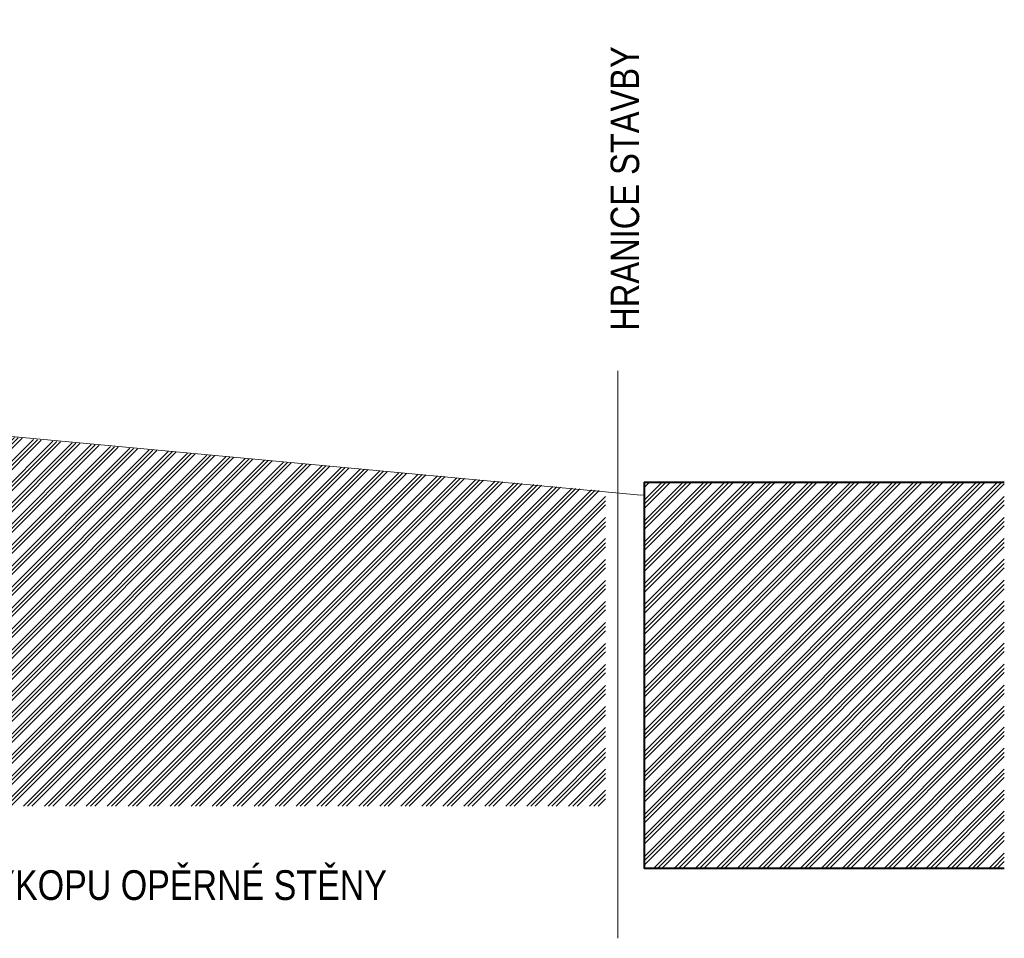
# Model space of a CAD drawing. Header units: millimetres. Extents: x -479461597 to -478645968, y -1101060132 to -1100898045.
# Tile 117 of 145: x -478948682 to -478940383, y -1101058760 to -1101051020. Entities that reach past the tile are written whole.
import ezdxf

# ---------------------------------------------------------------- set-up
doc = ezdxf.new("R2010")
doc.units = ezdxf.units.MM
doc.header["$MEASUREMENT"] = 0
doc.linetypes.add('Wipeout_Contour', pattern=[1000, 0, -1000])
for name, color, linetype, lineweight, true_color in [('2D prvky - čary _Pero_č.__15', 7, 'Continuous', 13, 0xc3457e), ('Anotace - SP_Pero_č.__25', 7, 'Continuous', 13, 0x1a4f6e), ('Bourané_2D prvky - vyplně_Pero_č.__40', 7, 'Continuous', 13, 0xc9ca94), ('Situace - terén PT_Pero_č.__190', 7, 'Continuous', 20, 0x6d6f03), ('Situace - širší vztahy_Pero_č.__110', 7, 'Continuous', 13, 0x833c0c)]:
    doc.layers.add(name, color=color, linetype=linetype, lineweight=lineweight, true_color=true_color)
for name, color, linetype, lineweight in [('Anotace - SP_Pero_č.__1', 7, 'Continuous', 13), ('Anotace - SP_Pero_č.__6', 7, 'Continuous', 20), ('Situace - širší vztahy_Pero_č.__13', 7, 'Continuous', 40)]:
    doc.layers.add(name, color=color, linetype=linetype, lineweight=lineweight)
for name, color, linetype in [('Bourané_2D prvky - vyplně', 7, 'Continuous'), ('Situace - terén PT', 7, 'Continuous'), ('Situace - širší vztahy', 7, 'Continuous')]:
    doc.layers.add(name, color=color, linetype=linetype)
doc.styles.add('GENERATED_STYLE_5', font='txt')
doc.linetypes.add('cara rezu', pattern='A,0,[7,20-026-4_02.1.10- 02 Situace HTU1.Shx,S=6.349206,R=0,X=0,Y=0],-800,0', length=800)
doc.dimstyles.new('GENERATED_STYLE__4', dxfattribs={"dimtxt": 0.18, "dimasz": 182.4, "dimexe": 0.18, "dimexo": 0.0625, "dimgap": 0.09, "dimtad": 0, "dimtih": 1, "dimtoh": 1, "dimdec": 4, "dimzin": 0, "dimdsep": 46, "dimcen": 0.09, "dimadec": 0, "dimazin": 0, "dimtfac": 1, "dimtdec": 4, "dimtmove": 0, "dimatfit": 3, "dimldrblk": 'ARROWHEAD_1', "dimfxl": 1, "dimtolj": 1, "dimtzin": 0, "dimarcsym": 0})
pattern_1 = [(45, (-479016584.6, -1101055471.49), (-88.38835, 88.38835), []), (45, (-479016602.28, -1101055453.82), (-88.38835, 88.38835), []), (45, (-479016619.95, -1101055436.14), (-88.38835, 88.38835), [])]

# ---------------------------------------------------------------- blocks, each defined once
blk = doc.blocks.new('Řez_23_4', base_point=(-479016584.6, -1101055471.5))
at = {"layer": 'Situace - terén PT_Pero_č.__190', "color": 66, "linetype": 'Continuous', "lineweight": 20, "true_color": 0x6d6f03, "flags": 128}
blk.add_lwpolyline([(-478940383.2, -1101054933.7), (-478941553.8, -1101054950.6), (-478942240.6, -1101055017.1), (-478943448.1, -1101055027.2), (-478950591.5, -1101054361.6), (-478951821.3, -1101054276.1), (-478952355.3, -1101054287.3), (-478956681, -1101054346.5), (-478960317.7, -1101053882.3), (-478960401.7, -1101053875.3), (-478960508.5, -1101053868.6), (-478965190.3, -1101053725.5), (-478967256.2, -1101053737.9), (-478976344.4, -1101053574.5), (-478979023.8, -1101053564.4), (-478980058.3, -1101053563.3), (-478984706.8, -1101053635), (-478986222.8, -1101053644.1), (-478987378.2, -1101053638.6), (-478989248, -1101053543.2), (-478991612.8, -1101053612.6), (-478995603.9, -1101053602.8)], dxfattribs=at)
blk = doc.blocks.new('Řez_24_4', base_point=(-479016584.6, -1101055471.5))
at = {"color": 254, "linetype": 'Wipeout_Contour', "lineweight": 0, "ltscale": 4802850582.657555}
blk.add_wipeout([(-478943419.4, -1101054915.9), (-478943419.4, -1101058171.5), (-478940383.2, -1101058171.5), (-478940383.2, -1101054916.4)], dxfattribs=at).dxf.layer = 'Situace - širší vztahy'
at = {"layer": 'Situace - širší vztahy_Pero_č.__110', "linetype": 'Continuous', "lineweight": 13, "true_color": 0x833c0c}
h = blk.add_hatch(dxfattribs=at)
h.set_pattern_fill('Zemina___původní_0004', color=36, style=0, pattern_type=2)
h.set_pattern_definition(pattern_1)
h.paths.add_polyline_path([(-478943419.4, -1101054915.9), (-478943419.4, -1101058171.5), (-478940383.2, -1101058171.5), (-478940383.2, -1101054916.4)])
at = {"layer": 'Situace - širší vztahy_Pero_č.__13', "color": 7, "linetype": 'Continuous', "lineweight": 40}
for p, q in [((-478943419.4, -1101054915.9), (-478943419.4, -1101058171.5)), ((-478943419.4, -1101054915.9), (-478940383.2, -1101054916.4)), ((-478940383.2, -1101058171.5), (-478943419.4, -1101058171.5))]:
    blk.add_line(p, q, dxfattribs=at)
blk = doc.blocks.new('ARROWHEAD_1')
at = {"color": 0, "linetype": 'Continuous', "lineweight": 0}
blk.add_line((0, 0), (-1, 0), dxfattribs=at)
blk.add_circle((0, 0), 0.25, dxfattribs=at)

msp = doc.modelspace()

# ---------------------------------------------------------------- linework, layer by layer
at = {"layer": '2D prvky - čary _Pero_č.__15', "color": 243, "linetype": 'cara rezu', "lineweight": 13, "true_color": 0xc3457e}
msp.add_line((-478943641.9, -1101053978.6), (-478943641.5, -1101058760.3), dxfattribs=at)

# ---------------------------------------------------------------- texts
at = {"layer": 'Anotace - SP_Pero_č.__1', "color": 7, "linetype": 'Continuous', "lineweight": 13, "insert": (-478943579.5, -1101053640.8), "char_height": 240, "attachment_point": 4, "rotation": 90, "style": 'GENERATED_STYLE_5'}
msp.add_mtext('\\A1;{\\pql;\\fArial Narrow|b0|i0|c238|p34;HRANICE STAVBY }', dxfattribs=at)
at = {"layer": 'Anotace - SP_Pero_č.__6', "color": 7, "linetype": 'Continuous', "lineweight": 20, "insert": (-478945586.9, -1101058440.5), "char_height": 250, "attachment_point": 9, "style": 'GENERATED_STYLE_5'}
msp.add_mtext('\\A1;{\\pqr;\\fArial Narrow|b0|i0|c238|p34;ODKOP V RÁMCI VÝK\\fArial Narrow|b0|i0|c238|p34;O\\fArial Narrow|b0|i0|c238|p34;PU OPĚRNÉ STĚNY}', dxfattribs=at)

# ---------------------------------------------------------------- wipeouts: each hides what was drawn before it
at = {"color": 254, "linetype": 'Wipeout_Contour', "lineweight": 0, "ltscale": 26416046955.85198}
msp.add_wipeout([(-479029245.6, -1101056721.4), (-479028326.9, -1101056724.1), (-479028232.2, -1101057068.5), (-479028085.4, -1101057068.5), (-479027937.9, -1101057068.5), (-479027843.6, -1101056725.6), (-478992001.4, -1101056723.5), (-478991905.9, -1101057071), (-478991608, -1101057071), (-478991512.4, -1101056723.4), (-478955677.4, -1101056721.4), (-478955582.7, -1101057071.5), (-478955424.3, -1101057071.5), (-478955288.5, -1101057071.5), (-478955190.8, -1101056714.9), (-478952675.9, -1101056637.8), (-478952135.1, -1101056621.5), (-478952135.1, -1101055771.5), (-478951119.9, -1101054324.9), (-478943743.3, -1101054992.4), (-478943743.5, -1101057647.8), (-479029245.7, -1101057641.8)], dxfattribs=at).dxf.layer = 'Bourané_2D prvky - vyplně'

# ---------------------------------------------------------------- next in the draw order: hatches: boundary and pattern name
at = {"layer": 'Bourané_2D prvky - vyplně_Pero_č.__40', "linetype": 'Continuous', "lineweight": 13, "true_color": 0xc9ca94}
h = msp.add_hatch(dxfattribs=at)
h.set_pattern_fill('Zemina___původní_0004', color=9, style=0, pattern_type=2)
h.set_pattern_definition(pattern_1)
h.paths.add_polyline_path([(-479029245.6, -1101056721.4), (-479028326.9, -1101056724.1), (-479028232.2, -1101057068.5), (-479028085.4, -1101057068.5), (-479027937.9, -1101057068.5), (-479027843.6, -1101056725.6), (-478992001.4, -1101056723.5), (-478991905.9, -1101057071), (-478991608, -1101057071), (-478991512.4, -1101056723.4), (-478955677.4, -1101056721.4), (-478955582.7, -1101057071.5), (-478955424.3, -1101057071.5), (-478955288.5, -1101057071.5), (-478955190.8, -1101056714.9), (-478952675.9, -1101056637.8), (-478952135.1, -1101056621.5), (-478952135.1, -1101055771.5), (-478951119.9, -1101054324.9), (-478943743.3, -1101054992.4), (-478943743.5, -1101057647.8), (-479029245.7, -1101057641.8)])

# ---------------------------------------------------------------- next in the draw order: block references
at = {"layer": 'Situace - terén PT', "lineweight": 0}
msp.add_blockref('Řez_23_4', (-479016584.6, -1101055471.5), dxfattribs=at)

# ---------------------------------------------------------------- next in the draw order: leaders
at = {"layer": 'Anotace - SP_Pero_č.__25', "color": 146, "linetype": 'Continuous', "lineweight": 13, "true_color": 0x1a4f6e, "annotation_type": 0, "has_hookline": 1, "hookline_direction": 0, "text_width": 5886.4}
msp.add_leader([(-478952268.2, -1101056238.2), (-478951666.2, -1101058440.5), (-478951473.4, -1101058440.5)], dimstyle='GENERATED_STYLE__4', dxfattribs=at)

# ---------------------------------------------------------------- next in the draw order: block references
at = {"layer": 'Situace - širší vztahy', "lineweight": 0}
msp.add_blockref('Řez_24_4', (-479016584.6, -1101055471.5), dxfattribs=at)

doc.saveas('drawing.dxf')
